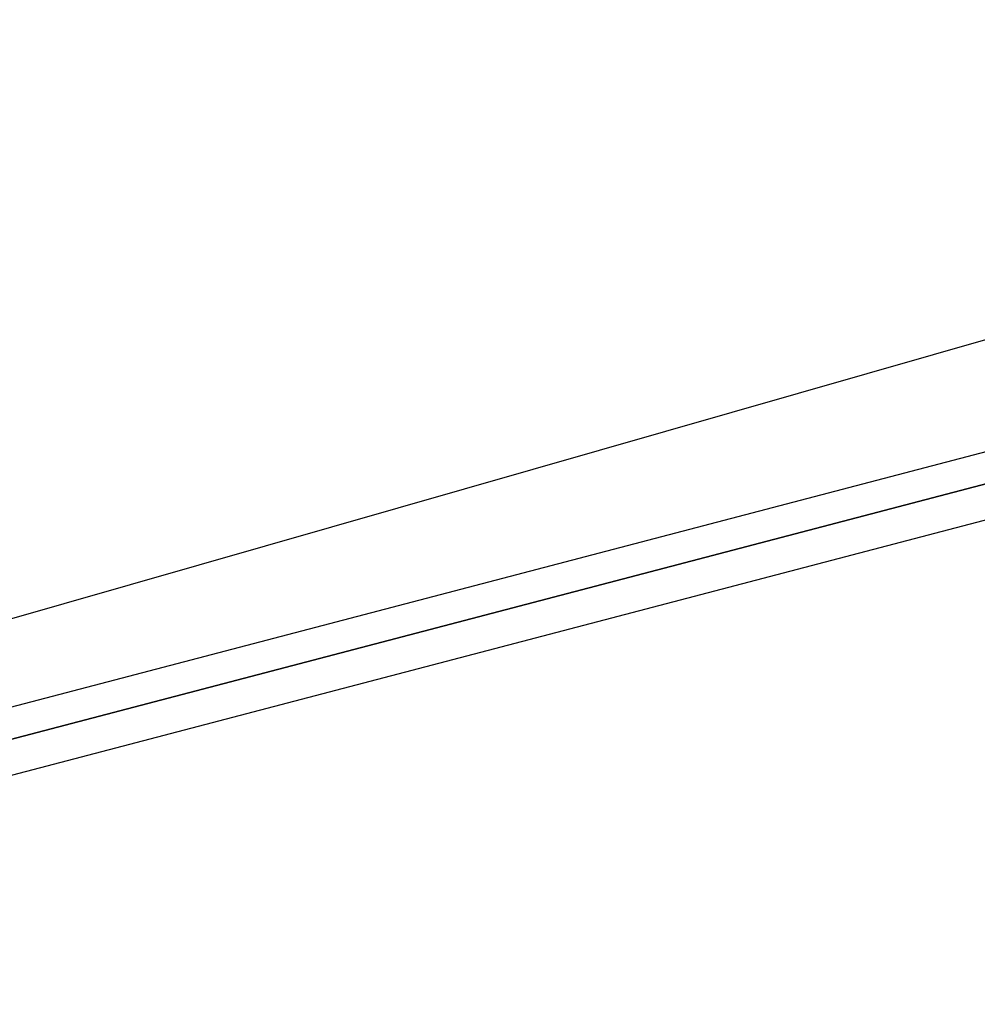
# Model space of a CAD drawing. Header units: feet. Extents: x -79 to 198, y -22 to 181.
# Tile 196 of 256: x 84.247 to 85.043, y 17.939 to 18.758. Entities that reach past the tile are written whole.
import ezdxf

# ---------------------------------------------------------------- set-up
doc = ezdxf.new("R2010")
doc.units = ezdxf.units.FT
doc.layers.add('A-LINEA', color=7, linetype='CONTINUOUS')

msp = doc.modelspace()

# ---------------------------------------------------------------- linework, layer by layer
at = {"layer": 'A-LINEA'}
msp.add_line((83.1192, 17.9387), (93.6963, 20.9676), dxfattribs=at)
msp.add_line((83.1192, 17.9387), (93.6963, 20.9676), dxfattribs=at)
for points in [[(87.92, 19.1244), (84.1067, 18.1244), (84.1067, 18.1378), (84.1067, 18.1511), (87.92, 19.1511), (87.92, 19.1378), (87.92, 19.1244)], [(87.92, 19.1244), (84.1067, 18.1244), (84.1067, 18.1378), (84.1067, 18.1511), (87.92, 19.1511), (87.92, 19.1378), (87.92, 19.1244)], [(87.9333, 19.0978), (84.12, 18.0978), (84.1067, 18.0978), (84.1067, 18.1244), (87.92, 19.1244), (87.9333, 19.1111), (87.9333, 19.0978)], [(87.9333, 19.0978), (84.12, 18.0978), (84.1067, 18.0978), (84.1067, 18.1244), (87.92, 19.1244), (87.9333, 19.1111), (87.9333, 19.0978)]]:
    msp.add_lwpolyline(points, dxfattribs=at)

doc.saveas('drawing.dxf')
